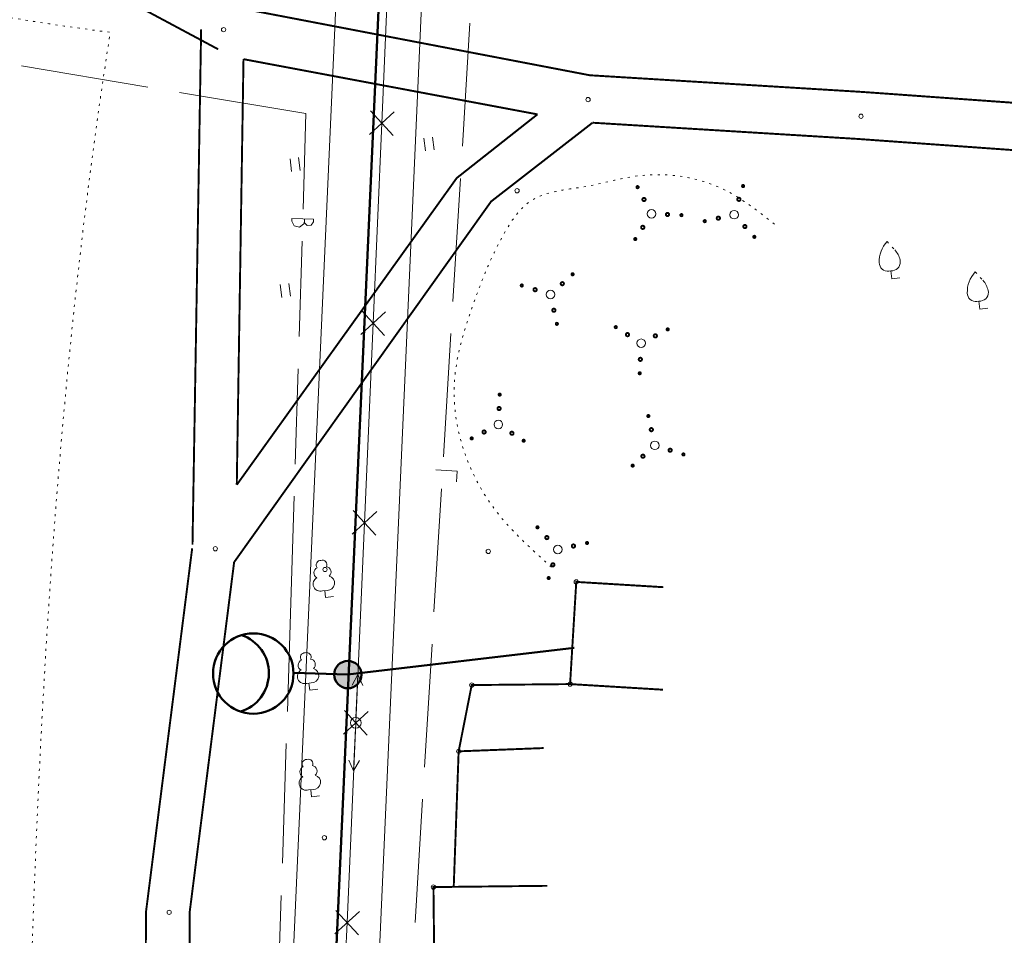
# Model space of a CAD drawing. Header units: millimetres. Extents: x 0 to 1188, y 0 to 841.
# Tile 73 of 76: x 1020 to 1112, y 626 to 711. Entities that reach past the tile are written whole.
import ezdxf

# ---------------------------------------------------------------- set-up
doc = ezdxf.new("R2010")
doc.units = ezdxf.units.MM
for name, pattern in [('K5LT32789', [0]), ('K5LT32797', [0]), ('K5LT32809', [0]), ('K5LT32813', [0]), ('K5LT32815', [3.5, 2.5, -1]), ('K5LT32816', [3.2, 3, -0.2]), ('K5LT32817', [0.7, 0.2, -0.5]), ('K5LT32819', [0]), ('K5LT32824', [0]), ('K5LT_BASIC', [0])]:
    doc.linetypes.add(name, pattern=pattern)
doc.layers.add('Системный слой', color=7, linetype='Continuous')

# ---------------------------------------------------------------- blocks, each defined once
blk = doc.blocks.new('U562')
at = {"layer": 'Системный слой', "color": 7, "linetype": 'K5LT32813', "lineweight": 18}
for p, q in [((1054.675, 719.946), (1053.865, 701.305)), ((1052.812, 702.453), (1054.918, 700.156)), ((1055.014, 702.358), (1052.717, 700.252)), ((1053.865, 701.305), (1053.056, 682.664)), ((1054.204, 683.717), (1051.907, 681.611)), ((1052.003, 683.812), (1054.109, 681.515)), ((1053.056, 682.664), (1052.246, 664.023)), ((1053.395, 665.076), (1051.098, 662.97)), ((1051.193, 665.171), (1053.299, 662.874)), ((1052.246, 664.023), (1051.437, 645.382)), ((1052.585, 646.435), (1050.288, 644.329)), ((1050.384, 646.53), (1052.49, 644.233)), ((1051.437, 645.382), (1050.627, 626.741)), ((1051.776, 627.794), (1049.479, 625.688)), ((1049.574, 627.889), (1051.68, 625.592)), ((1050.627, 626.741), (1049.818, 608.1))]:
    blk.add_line(p, q, dxfattribs=at)
blk = doc.blocks.new('U567')
at = {"layer": 'Системный слой', "color": 5, "linetype": 'K5LT32819', "lineweight": 18, "true_color": 0x0000ff}
for p, q in [((1045.062, 646.442), (1045.429, 657.606)), ((1044.596, 632.279), (1044.963, 643.444)), ((1044.13, 618.116), (1044.497, 629.281))]:
    blk.add_line(p, q, dxfattribs=at)
blk = doc.blocks.new('U571')
at = {"layer": 'Системный слой', "color": 5, "linetype": 'K5LT32819', "lineweight": 18, "true_color": 0x0000ff}
for p, q in [((1020.28, 706.654), (1032.056, 704.678)), ((1035.015, 704.181), (1046.792, 702.205)), ((1046.792, 702.205), (1046.52, 693.304)), ((1045.485, 692.175), (1045.492, 692.421)), ((1046.492, 692.391), (1045.492, 692.421)), ((1046.492, 692.391), (1047.492, 692.36)), ((1046.643, 692.159), (1046.65, 692.386)), ((1047.484, 692.114), (1047.492, 692.36)), ((1045.485, 692.175), (1045.707, 691.722)), ((1045.707, 691.722), (1046.2, 691.615)), ((1046.2, 691.615), (1046.59, 691.936)), ((1046.59, 691.936), (1046.643, 692.159)), ((1046.664, 692.028), (1046.643, 692.159)), ((1046.921, 691.765), (1046.664, 692.028)), ((1047.287, 691.803), (1046.921, 691.765)), ((1047.484, 692.114), (1047.287, 691.803)), ((1046.428, 690.306), (1046.156, 681.405)), ((1046.065, 678.406), (1045.793, 669.506)), ((1045.701, 666.507), (1045.429, 657.606))]:
    blk.add_line(p, q, dxfattribs=at)
blk = doc.blocks.new('U574')
at = {"layer": 'Системный слой', "color": 11, "linetype": 'K5LT32824', "lineweight": 18, "true_color": 0xff8040}
for p, q in [((1062.075, 710.641), (1061.376, 699.156)), ((1061.194, 696.162), (1060.495, 684.677)), ((1060.313, 681.682), (1059.614, 670.197)), ((1058.904, 668.966), (1060.9, 668.844)), ((1060.9, 668.844), (1060.84, 667.846)), ((1059.431, 667.203), (1058.732, 655.718)), ((1058.55, 652.723), (1057.851, 641.238)), ((1057.669, 638.244), (1056.97, 626.759))]:
    blk.add_line(p, q, dxfattribs=at)
blk = doc.blocks.new('U595')
at = {"layer": 'Системный слой', "color": 1, "linetype": 'K5LT32809', "lineweight": 18, "true_color": 0xff0000}
for p, q in [((1049.804, 717.404), (1024.048, 142.445)), ((1057.796, 717.046), (1032.04, 142.087)), ((1049.636, 713.651), (1024.048, 142.445)), ((1049.636, 713.651), (1024.048, 142.445))]:
    blk.add_line(p, q, dxfattribs=at)
blk = doc.blocks.new('U665')
at = {"layer": 'Системный слой'}
h = blk.add_hatch(color=7, dxfattribs=at)
h.paths.add_polyline_path([(1050.701, 649.873), (1050.18, 651.037), (1050.122, 651.01), (1050.066, 650.979), (1050.012, 650.946), (1049.959, 650.91), (1049.908, 650.872), (1049.859, 650.831), (1049.812, 650.787), (1049.767, 650.742), (1049.725, 650.694), (1049.685, 650.644), (1049.648, 650.592), (1049.613, 650.539), (1049.581, 650.483), (1049.552, 650.426), (1049.526, 650.368), (1049.502, 650.309), (1049.482, 650.248), (1049.465, 650.187), (1049.451, 650.124), (1049.44, 650.061), (1049.432, 649.998), (1049.427, 649.934), (1049.426, 649.87), (1049.428, 649.807), (1049.432, 649.743), (1049.441, 649.68), (1049.452, 649.617), (1049.466, 649.555), (1049.484, 649.493), (1049.504, 649.433), (1049.528, 649.373), (1049.554, 649.315), (1049.584, 649.258), (1049.616, 649.203), (1049.651, 649.15), (1049.689, 649.098), (1049.729, 649.048), (1049.771, 649.001), (1049.816, 648.955), (1049.863, 648.912), (1049.912, 648.871), (1049.963, 648.833), (1050.016, 648.798), (1050.071, 648.765), (1050.128, 648.735), (1050.185, 648.707), (1050.244, 648.683), (1050.305, 648.662), (1050.366, 648.643), (1050.428, 648.628), (1050.49, 648.616), (1050.554, 648.607), (1050.617, 648.601), (1050.681, 648.599), (1050.745, 648.599), (1050.809, 648.603), (1050.872, 648.61), (1050.935, 648.62), (1050.998, 648.633), (1051.059, 648.65), (1051.12, 648.669), (1051.18, 648.692), (1051.217, 648.708)])
h.paths.add_polyline_path([(1051.392, 650.944), (1051.338, 650.978), (1051.282, 651.008), (1051.224, 651.036), (1051.165, 651.061), (1051.105, 651.083), (1051.044, 651.101), (1050.982, 651.117), (1050.92, 651.129), (1050.857, 651.139), (1050.793, 651.145), (1050.729, 651.148), (1050.665, 651.148), (1050.602, 651.145), (1050.538, 651.138), (1050.475, 651.128), (1050.412, 651.115), (1050.351, 651.099), (1050.29, 651.08), (1050.23, 651.058), (1050.18, 651.037), (1050.701, 649.873), (1051.217, 648.708), (1051.275, 648.735), (1051.331, 648.765), (1051.386, 648.798), (1051.439, 648.834), (1051.49, 648.872), (1051.539, 648.913), (1051.586, 648.956), (1051.631, 649.002), (1051.674, 649.049), (1051.714, 649.099), (1051.751, 649.151), (1051.786, 649.204), (1051.818, 649.259), (1051.848, 649.316), (1051.874, 649.374), (1051.898, 649.434), (1051.918, 649.494), (1051.936, 649.556), (1051.95, 649.618), (1051.961, 649.681), (1051.969, 649.744), (1051.974, 649.808), (1051.976, 649.872), (1051.974, 649.935), (1051.97, 649.999), (1051.962, 650.063), (1051.951, 650.125), (1051.936, 650.188), (1051.919, 650.249), (1051.899, 650.31), (1051.875, 650.369), (1051.849, 650.427), (1051.82, 650.484), (1051.788, 650.54), (1051.753, 650.593), (1051.716, 650.645), (1051.676, 650.695), (1051.634, 650.743), (1051.589, 650.788), (1051.542, 650.832), (1051.493, 650.872), (1051.442, 650.911)])
at = {"layer": 'Системный слой', "color": 7, "linetype": 'K5LT_BASIC', "lineweight": 50}
blk.add_circle((1050.701, 649.873), 1.275, dxfattribs=at)
blk = doc.blocks.new('U852')
at = {"layer": 'Системный слой', "color": 7, "linetype": 'K5LT32797', "lineweight": 18}
blk.add_circle((1051.437, 645.382), 0.5, dxfattribs=at)
blk = doc.blocks.new('U853')
at = {"layer": 'Системный слой', "color": 7, "linetype": 'K5LT32797', "lineweight": 18}
for p, q in [((1051.632, 649.877), (1051.089, 648.9)), ((1051.459, 645.881), (1051.632, 649.877)), ((1051.632, 649.877), (1052.088, 648.857))]:
    blk.add_line(p, q, dxfattribs=at)
blk = doc.blocks.new('U854')
at = {"layer": 'Системный слой', "color": 7, "linetype": 'K5LT32797', "lineweight": 18}
for p, q in [((1051.415, 644.882), (1051.242, 640.886)), ((1051.242, 640.886), (1050.785, 641.907)), ((1051.242, 640.886), (1051.785, 641.863))]:
    blk.add_line(p, q, dxfattribs=at)
blk = doc.blocks.new('U1010')
at = {"layer": 'Системный слой', "color": 7, "linetype": 'K5LT32817', "lineweight": 18}
blk.add_line((1100.992, 690.267), (1101.706, 689.487), dxfattribs=at)
at = {"layer": 'Системный слой', "color": 7, "linetype": 'K5LT32797', "lineweight": 18}
for p, q in [((1101.333, 687.531), (1101.152, 687.508)), ((1101.333, 687.531), (1101.513, 687.553)), ((1101.333, 687.531), (1101.425, 686.794)), ((1101.425, 686.794), (1102.167, 686.886))]:
    blk.add_line(p, q, dxfattribs=at)
for centre, radius, start, end in [((1102.931, 688.417), 2.68, 136.3471, 182.47996), ((1100.232, 688.136), 2, 11.73039, 42.50325), ((1101.053, 688.302), 0.8, 180.08329, 277.10517), ((1101.414, 688.347), 0.8, 277.10517, 14.12706)]:
    blk.add_arc(centre, radius, start, end, dxfattribs=at)
blk = doc.blocks.new('U1012')
at = {"layer": 'Системный слой', "color": 7, "linetype": 'K5LT32817', "lineweight": 18}
blk.add_line((1109.203, 687.432), (1109.917, 686.652), dxfattribs=at)
at = {"layer": 'Системный слой', "color": 7, "linetype": 'K5LT32797', "lineweight": 18}
for p, q in [((1109.544, 684.696), (1109.363, 684.674)), ((1109.544, 684.696), (1109.724, 684.719)), ((1109.544, 684.696), (1109.636, 683.959)), ((1109.636, 683.959), (1110.378, 684.052))]:
    blk.add_line(p, q, dxfattribs=at)
for centre, radius, start, end in [((1111.142, 685.582), 2.68, 136.3471, 182.47996), ((1108.443, 685.301), 2, 11.73039, 42.50325), ((1109.264, 685.468), 0.8, 180.08329, 277.10517), ((1109.625, 685.513), 0.8, 277.10517, 14.12706)]:
    blk.add_arc(centre, radius, start, end, dxfattribs=at)
blk = doc.blocks.new('U1079')
at = {"layer": 'Системный слой', "color": 7, "linetype": 'K5LT32797', "lineweight": 18}
for p, q in [((1048.333, 657.682), (1048.761, 657.735)), ((1048.547, 657.708), (1048.629, 657.056)), ((1048.629, 657.056), (1049.371, 657.149))]:
    blk.add_line(p, q, dxfattribs=at)
for centre, radius, start, end in [((1048.164, 660.115), 0.415, 85.61379, 220.38229), ((1048.328, 660.135), 0.415, 333.82806, 108.59655), ((1048.044, 659.373), 0.512, 112.6034, 243.30636), ((1048.626, 659.446), 0.512, 310.90399, 81.60694), ((1048.139, 658.326), 0.673, 118.78632, 286.8027), ((1048.792, 658.407), 0.673, 267.40764, 75.42403)]:
    blk.add_arc(centre, radius, start, end, dxfattribs=at)
blk = doc.blocks.new('U1080')
at = {"layer": 'Системный слой', "color": 7, "linetype": 'K5LT32797', "lineweight": 18}
for p, q in [((1046.86, 649.059), (1047.288, 649.112)), ((1047.074, 649.085), (1047.155, 648.433)), ((1047.155, 648.433), (1047.898, 648.526))]:
    blk.add_line(p, q, dxfattribs=at)
for centre, radius, start, end in [((1046.691, 651.492), 0.415, 85.61379, 220.38229), ((1046.855, 651.512), 0.415, 333.82806, 108.59655), ((1046.571, 650.75), 0.512, 112.6034, 243.30636), ((1047.153, 650.823), 0.512, 310.90399, 81.60694), ((1046.666, 649.703), 0.673, 118.78632, 286.8027), ((1047.319, 649.785), 0.673, 267.40764, 75.42403)]:
    blk.add_arc(centre, radius, start, end, dxfattribs=at)
blk = doc.blocks.new('U1081')
at = {"layer": 'Системный слой', "color": 7, "linetype": 'K5LT32797', "lineweight": 18}
for p, q in [((1047.024, 639.114), (1047.452, 639.167)), ((1047.238, 639.14), (1047.319, 638.488)), ((1047.319, 638.488), (1048.062, 638.581))]:
    blk.add_line(p, q, dxfattribs=at)
for centre, radius, start, end in [((1046.855, 641.547), 0.415, 85.61379, 220.38229), ((1047.019, 641.567), 0.415, 333.82806, 108.59655), ((1046.735, 640.805), 0.512, 112.6034, 243.30636), ((1047.317, 640.878), 0.512, 310.90399, 81.60694), ((1046.829, 639.758), 0.673, 118.78632, 286.8027), ((1047.482, 639.84), 0.673, 267.40764, 75.42403)]:
    blk.add_arc(centre, radius, start, end, dxfattribs=at)
blk = doc.blocks.new('U1146')
at = {"layer": 'Системный слой', "color": 7, "linetype": 'K5LT32789', "const_width": 0.18}
for points in [[(1068.309, 663.547, 1), (1068.456, 663.682, 1)], [(1069.149, 662.554, 1), (1069.37, 662.756, 1)], [(1071.626, 661.77, 1), (1071.847, 661.973, 1)], [(1072.932, 662.084, 1), (1073.08, 662.219, 1)], [(1069.709, 660.017, 1), (1069.93, 660.219, 1)], [(1069.354, 658.811, 1), (1069.501, 658.946, 1)]]:
    blk.add_lwpolyline(points, format="xyb", close=True, dxfattribs=at)
at = {"layer": 'Системный слой', "color": 7, "linetype": 'K5LT32797', "lineweight": 18}
blk.add_circle((1070.272, 661.548), 0.4, dxfattribs=at)
blk = doc.blocks.new('U1147')
at = {"layer": 'Системный слой', "color": 7, "linetype": 'K5LT32789', "const_width": 0.18}
for points in [[(1064.76, 675.998, 1), (1064.959, 675.989, 1)], [(1064.652, 674.701, 1), (1064.951, 674.688, 1)], [(1062.15, 671.91, 1), (1062.35, 671.901, 1)], [(1063.254, 672.511, 1), (1063.553, 672.498, 1)], [(1065.849, 672.395, 1), (1066.149, 672.382, 1)], [(1066.995, 671.694, 1), (1067.195, 671.685, 1)]]:
    blk.add_lwpolyline(points, format="xyb", close=True, dxfattribs=at)
at = {"layer": 'Системный слой', "color": 7, "linetype": 'K5LT32797', "lineweight": 18}
blk.add_circle((1064.735, 673.196), 0.4, dxfattribs=at)
blk = doc.blocks.new('U1148')
at = {"layer": 'Системный слой', "color": 7, "linetype": 'K5LT32789', "const_width": 0.18}
for points in [[(1071.588, 687.289, 1), (1071.723, 687.141, 1)], [(1066.852, 686.244, 1), (1066.987, 686.096, 1)], [(1068.058, 685.889, 1), (1068.26, 685.667, 1)], [(1070.595, 686.448, 1), (1070.797, 686.227, 1)], [(1069.811, 683.971, 1), (1070.014, 683.75, 1)], [(1070.125, 682.665, 1), (1070.26, 682.517, 1)]]:
    blk.add_lwpolyline(points, format="xyb", close=True, dxfattribs=at)
at = {"layer": 'Системный слой', "color": 7, "linetype": 'K5LT32797', "lineweight": 18}
blk.add_circle((1069.589, 685.325), 0.4, dxfattribs=at)
blk = doc.blocks.new('U1149')
at = {"layer": 'Системный слой', "color": 7, "linetype": 'K5LT32789', "const_width": 0.18}
for points in [[(1077.721, 695.443, 1), (1077.712, 695.243, 1)], [(1078.322, 694.339, 1), (1078.309, 694.04, 1)], [(1080.512, 692.941, 1), (1080.499, 692.641, 1)], [(1081.808, 692.833, 1), (1081.8, 692.633, 1)], [(1078.206, 691.744, 1), (1078.193, 691.444, 1)], [(1077.505, 690.598, 1), (1077.496, 690.398, 1)]]:
    blk.add_lwpolyline(points, format="xyb", close=True, dxfattribs=at)
at = {"layer": 'Системный слой', "color": 7, "linetype": 'K5LT32797', "lineweight": 18}
blk.add_circle((1079.007, 692.858), 0.4, dxfattribs=at)
blk = doc.blocks.new('U1150')
at = {"layer": 'Системный слой', "color": 7, "linetype": 'K5LT32789', "const_width": 0.18}
for points in [[(1087.632, 695.512, 1), (1087.484, 695.377, 1)], [(1087.276, 694.306, 1), (1087.055, 694.104, 1)], [(1084.053, 692.239, 1), (1083.905, 692.104, 1)], [(1085.359, 692.553, 1), (1085.138, 692.35, 1)], [(1087.836, 691.769, 1), (1087.615, 691.567, 1)], [(1088.677, 690.776, 1), (1088.529, 690.641, 1)]]:
    blk.add_lwpolyline(points, format="xyb", close=True, dxfattribs=at)
at = {"layer": 'Системный слой', "color": 7, "linetype": 'K5LT32797', "lineweight": 18}
blk.add_circle((1086.713, 692.775), 0.4, dxfattribs=at)
blk = doc.blocks.new('U1151')
at = {"layer": 'Системный слой', "color": 7, "linetype": 'K5LT32789', "const_width": 0.18}
for points in [[(1075.782, 682.282, 1), (1075.582, 682.291, 1)], [(1080.627, 682.066, 1), (1080.427, 682.074, 1)], [(1076.928, 681.58, 1), (1076.628, 681.593, 1)], [(1079.523, 681.464, 1), (1079.223, 681.478, 1)], [(1078.125, 679.274, 1), (1077.825, 679.288, 1)], [(1078.017, 677.978, 1), (1077.817, 677.987, 1)]]:
    blk.add_lwpolyline(points, format="xyb", close=True, dxfattribs=at)
at = {"layer": 'Системный слой', "color": 7, "linetype": 'K5LT32797', "lineweight": 18}
blk.add_circle((1078.042, 680.78), 0.4, dxfattribs=at)
blk = doc.blocks.new('U1152')
at = {"layer": 'Системный слой', "color": 7, "linetype": 'K5LT32789', "const_width": 0.18}
for points in [[(1078.788, 673.919, 1), (1078.653, 674.067, 1)], [(1079.102, 672.613, 1), (1078.899, 672.834, 1)], [(1078.318, 670.136, 1), (1078.116, 670.357, 1)], [(1080.855, 670.696, 1), (1080.653, 670.917, 1)], [(1082.061, 670.34, 1), (1081.926, 670.488, 1)], [(1077.325, 669.295, 1), (1077.19, 669.443, 1)]]:
    blk.add_lwpolyline(points, format="xyb", close=True, dxfattribs=at)
at = {"layer": 'Системный слой', "color": 7, "linetype": 'K5LT32797', "lineweight": 18}
blk.add_circle((1079.324, 671.259), 0.4, dxfattribs=at)
blk = doc.blocks.new('U1200')
at = {"layer": 'Системный слой', "color": 7, "linetype": 'K5LT32797', "lineweight": 18}
for p, q in [((1045.454, 696.806), (1045.306, 697.996)), ((1046.248, 696.905), (1046.099, 698.095))]:
    blk.add_line(p, q, dxfattribs=at)
blk = doc.blocks.new('U1201')
at = {"layer": 'Системный слой', "color": 7, "linetype": 'K5LT32797', "lineweight": 18}
for p, q in [((1057.947, 698.726), (1057.799, 699.917)), ((1058.741, 698.825), (1058.593, 700.016))]:
    blk.add_line(p, q, dxfattribs=at)
blk = doc.blocks.new('U1202')
at = {"layer": 'Системный слой', "color": 7, "linetype": 'K5LT32797', "lineweight": 18}
for p, q in [((1044.553, 685.065), (1044.404, 686.255)), ((1045.347, 685.164), (1045.198, 686.354))]:
    blk.add_line(p, q, dxfattribs=at)
blk = doc.blocks.new('U1311')
at = {"layer": 'Системный слой', "color": 7, "linetype": 'K5LT_BASIC', "lineweight": 50}
blk.add_line((1045.634, 650.029), (1050.701, 649.873), dxfattribs=at)
blk.add_circle((1041.884, 649.975), 3.75, dxfattribs=at)
blk.add_arc((1039.59, 650.008), 3.75, 286.98761, 71.36319, dxfattribs=at)

msp = doc.modelspace()

# ---------------------------------------------------------------- linework, layer by layer
at = {"layer": 'Системный слой', "color": 7, "linetype": 'K5LT_BASIC', "lineweight": 50}
for p, q in [((1053.799802, 717.224986), (1028.044154, 142.266234)), ((1050.700777, 649.873392), (1071.806182, 652.383048))]:
    msp.add_line(p, q, dxfattribs=at)
at = {"layer": 'Системный слой', "color": 7, "linetype": 'K5LT32815', "const_width": 0.18}
for points in [[(902.620476, 728.75255), (925.002952, 727.387123), (962.863633, 724.719667), (1004.339602, 719.679166), (1024.019918, 716.01531), (1038.614612, 708.200532)], [(1037.019797, 710.065305), (1036.212786, 661.984336)], [(1040.969797, 707.280816), (1068.380273, 702.132933)], [(1040.096046, 660.362401), (1064.052175, 694.000395), (1073.516677, 701.353546)], [(1073.516677, 701.353546), (1098.17133, 699.844237), (1164.637417, 695.076888)], [(1036.185375, 661.661874), (1031.878803, 627.750779), (1031.647627, 580.547702), (1030.30338, 543.422336), (1024.14095, 477.848543), (1020.528443, 308.464973), (1016.889983, 218.858823), (1012.459115, 154.107524), (1014.849737, 127.539198)]]:
    msp.add_lwpolyline(points, dxfattribs=at)
at = {"layer": 'Системный слой', "color": 7, "linetype": 'K5LT32789', "const_width": 0.18}
for points in [[(1039.272024, 712.29869), (1073.263471, 705.779062), (1098.713621, 704.221054), (1165.179707, 699.453706)], [(1040.969797, 707.280816), (1040.342316, 667.578)], [(1040.342316, 667.578), (1060.851888, 696.192575), (1068.380273, 702.132933)], [(1040.096046, 660.362401), (1035.95766, 627.775645), (1035.726484, 580.572568), (1034.382237, 543.447203), (1028.219807, 477.873409), (1024.6073, 308.48984), (1020.96884, 218.883689), (1016.537971, 154.13239), (1018.928594, 127.564065)], [(1071.421699, 648.992274), (1071.999281, 658.522904), (1080.116124, 658.031002), (1071.999281, 658.522904), (1071.421699, 648.992274), (1080.095698, 648.466607)], [(1060.572476, 630.080004), (1061.031865, 642.718971), (1068.96433, 643.025393)], [(1058.681736, 630.059062), (1058.801047, 619.2871), (1069.970866, 619.410818), (1058.801047, 619.2871), (1058.681736, 630.059062), (1069.311093, 630.176795)]]:
    msp.add_lwpolyline(points, dxfattribs=at)
at = {"layer": 'Системный слой', "color": 8, "linetype": 'K5LT32816', "true_color": 0x808080, "const_width": 0.18}
msp.add_lwpolyline([(1061.031865, 642.718971), (1062.248554, 648.900937), (1071.421699, 648.992274)], dxfattribs=at)
at = {"layer": 'Системный слой', "color": 7, "linetype": 'K5LT32797', "lineweight": 18}
for centre in [(1039.109463, 710.032279), (1073.100911, 703.512652), (1098.55106, 701.954644), (1066.484184, 695.006905), (1038.344269, 661.615831), (1063.790901, 661.363414), (1048.568279, 659.679581), (1071.999281, 658.522904), (1071.421699, 648.992274), (1062.248554, 648.900937), (1061.031865, 642.718971), (1048.51248, 634.660552), (1058.681736, 630.059062), (1034.037698, 627.704736)]:
    msp.add_circle(centre, 0.2, dxfattribs=at)
at = {"layer": 'Системный слой', "color": 7, "linetype": 'K5LT32817', "lineweight": 18}
for points, knots in [([(1004.577214, 111.54082), (1004.422071, 135.348636), (1003.661881, 172.204392), (1002.826399, 222.780455), (1004.970026, 309.022672), (1012.729683, 403.987311), (1020.507579, 518.907176), (1019.802475, 608.190732), (1023.344869, 676.711193), (1028.54692, 709.76879), (1028.543922, 709.783122), (1028.520561, 709.785049), (1021.044623, 710.726784), (991.804359, 716.291971), (947.327163, 718.78986), (910.205871, 720.266429), (894.270418, 720.900292)], [201.817158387, 201.817158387, 201.817158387, 201.817158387, 237.534993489, 257.102055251, 277.686556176, 366.898213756, 400.043046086, 450.272666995, 501.322544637, 501.326362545, 501.333376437, 501.340936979, 501.357327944, 513.104863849, 544.863090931, 568.750829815, 568.750829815, 568.750829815, 568.750829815]), ([(1069.691131, 659.891341), (1067.6706, 661.702513), (1062.730583, 666.130669), (1059.512596, 675.794876), (1062.348479, 684.511269), (1064.598238, 690.243191), (1067.812784, 694.907185), (1072.853211, 695.174125), (1078.419018, 696.926376), (1085.195515, 696.097917), (1088.870624, 693.176276), (1090.558406, 691.834522)], [0, 0, 0, 0, 4.054121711, 9.911965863, 13.901022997, 17.483612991, 19.336942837, 21.883108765, 24.462438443, 28.228960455, 31.427760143, 31.427760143, 31.427760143, 31.427760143])]:
    msp.add_open_spline(points, degree=3, knots=knots, dxfattribs=at)

# ---------------------------------------------------------------- block references
at = {"layer": 'Системный слой'}
for name in ['U571', 'U574', 'U562', 'U595', 'U1201', 'U1200', 'U1149', 'U1150', 'U1010', 'U1148', 'U1012', 'U1202', 'U1151', 'U1147', 'U1152', 'U1146', 'U1079', 'U567', 'U1311', 'U1080', 'U665', 'U853', 'U852', 'U854', 'U1081']:
    msp.add_blockref(name, (0, 0), dxfattribs=at)

doc.saveas('drawing.dxf')
